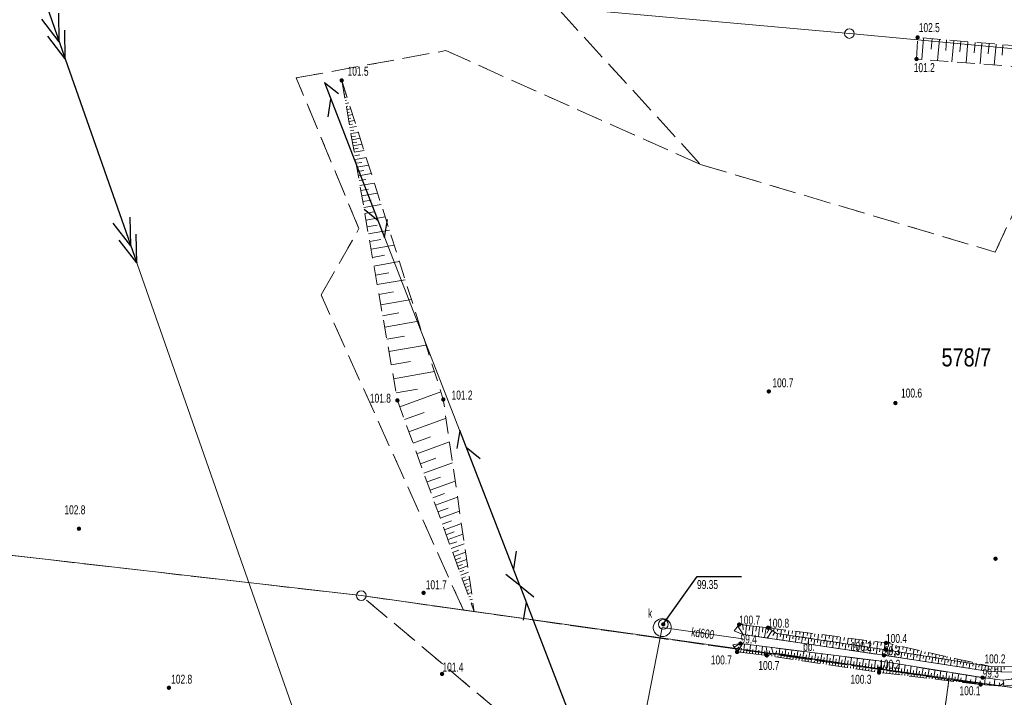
# Model space of a CAD drawing. Header units: inches. Extents: x 6497603 to 6502483, y 5925790 to 5934357.
# Tile 126 of 256: x 6501023 to 6501105, y 5926206 to 5926263. Entities that reach past the tile are written whole.
import ezdxf
from ezdxf.enums import TextEntityAlignment as Align

# ---------------------------------------------------------------- set-up
doc = ezdxf.new("R2010")
doc.units = ezdxf.units.IN
doc.header["$MEASUREMENT"] = 0
for name, pattern in [('1.5_0.75', [2.25, 1.5, -0.75]), ('2.25_0.75', [3, 2.25, -0.75]), ('219-1000', [0, 0]), ('egkk-1000', [3, 2.25, -0.75]), ('egug-1000', [1.5, 0.75, -0.75]), ('suep_sn_1000', [0, 0]), ('sutp_1000', [0, 0])]:
    doc.linetypes.add(name, pattern=pattern)
for name, color, linetype in [('000 Inne (niezydentyfikowane)', 7, 'Continuous'), ('202-punkt graniczny', 7, 'Continuous'), ('211-numer działki ewidencyjnej', 7, 'Continuous'), ('217-kontur klasyfikacyjny', 7, 'Continuous'), ('218-kontur użytku gruntowego', 7, 'Continuous'), ('219-działka ewidencyjna', 7, 'Continuous'), ('komora podziemna', 7, 'Continuous'), ('obszar utwardzony', 7, 'Continuous'), ('obszar utwardzony-Atr17', 7, 'Continuous'), ('pikieta naturalna', 7, 'Continuous'), ('pikieta naturalna-Atr2', 7, 'Continuous'), ('przewód elektroenergetyczny średniego napięcia', 7, 'Continuous'), ('przewód kanalizacyjny', 7, 'Continuous'), ('przewód kanalizacyjny-Atr1', 7, 'Continuous'), ('przewód telekomunikacyjny napowietrzny', 7, 'Continuous'), ('rzędna', 7, 'Continuous'), ('rzędna-Atr2', 7, 'Continuous'), ('rzędna-Atr3', 7, 'Continuous'), ('skarpa nieumocniona', 7, 'Continuous'), ('skarpa umocniona', 7, 'Continuous'), ('właz do komory lub kanału - okrągły', 7, 'Continuous'), ('właz do komory lub kanału - okrągły-Atr17', 7, 'Continuous')]:
    doc.layers.add(name, color=color, linetype=linetype)
doc.styles.get("Standard").update_dxf_attribs({"font": 'arial.ttf'})

# ---------------------------------------------------------------- blocks, each defined once
blk = doc.blocks.new('202')
at = {"color": 0, "linetype": 'Continuous', "lineweight": 0}
blk.add_circle((0, 0), 0.4, dxfattribs=at)
blk = doc.blocks.new('PW01')
at = {"linetype": 'Continuous', "lineweight": 13}
h = blk.add_hatch(color=0, dxfattribs=at)
edge = h.paths.add_edge_path()
edge.add_arc((0, 0), 0.18, 0, 360)
blk = doc.blocks.new('US22')
at = {"color": 0, "linetype": 'Continuous', "lineweight": 0}
blk.add_circle((0, 0), 0.4, dxfattribs=at)
blk = doc.blocks.new('SUTP')
at = {"color": 0, "linetype": 'Continuous'}
for p, q in [((0, 0), (1.299, 0.75)), ((0, 0), (13.848, 0)), ((2.799, -0.75), (1.5, 0)), ((11.049, -0.75), (12.348, 0)), ((13.848, 0), (12.549, 0.75))]:
    blk.add_line(p, q, dxfattribs=at)
blk = doc.blocks.new('SUEP2')
at = {"color": 0, "linetype": 'Continuous'}
for p, q in [((0, 0), (9.04, 0)), ((7.54, 0), (5.29, 0.75)), ((7.54, 0), (5.29, -0.75)), ((9.04, 0), (6.79, 0.75)), ((9.04, 0), (6.79, -0.75)), ((9.04, 0), (27.04, 0)), ((25.54, 0), (23.29, 0.75)), ((25.54, 0), (23.29, -0.75)), ((27.04, 0), (24.79, 0.75)), ((27.04, 0), (24.79, -0.75))]:
    blk.add_line(p, q, dxfattribs=at)

msp = doc.modelspace()

# ---------------------------------------------------------------- linework, layer by layer
at = {"layer": '000 Inne (niezydentyfikowane)', "color": 7, "linetype": 'Continuous', "lineweight": 18, "flags": 128}
for points in [[(6501097.88, 5926261.16), (6501097.73, 5926259.37)], [(6501098.58, 5926261.1), (6501098.5, 5926260.21)], [(6501099.2, 5926261.05), (6501099.04, 5926259.26)], [(6501099.8, 5926260.99), (6501099.72, 5926260.11)], [(6501100.39, 5926260.94), (6501100.24, 5926259.17)], [(6501100.98, 5926260.89), (6501100.91, 5926260.01)], [(6501101.57, 5926260.84), (6501101.42, 5926259.08)], [(6501102.16, 5926260.79), (6501102.08, 5926259.91)], [(6501102.74, 5926260.74), (6501102.6, 5926258.99)], [(6501103.33, 5926260.69), (6501103.25, 5926259.82)], [(6501103.91, 5926260.64), (6501103.76, 5926258.9)], [(6501104.49, 5926260.59), (6501104.42, 5926259.72)], [(6501049.45, 5926257.47), (6501049.46, 5926257.48)], [(6501049.49, 5926257.22), (6501049.54, 5926257.23)], [(6501049.53, 5926256.97), (6501049.58, 5926256.98)], [(6501049.58, 5926256.72), (6501049.7, 5926256.74)], [(6501049.62, 5926256.47), (6501049.7, 5926256.48)], [(6501049.67, 5926256.21), (6501049.86, 5926256.25)], [(6501049.71, 5926255.96), (6501049.82, 5926255.98)], [(6501049.75, 5926255.71), (6501050.01, 5926255.75)], [(6501049.8, 5926255.46), (6501049.94, 5926255.48)], [(6501049.84, 5926255.2), (6501050.17, 5926255.26)], [(6501049.88, 5926254.95), (6501050.07, 5926254.98)], [(6501049.93, 5926254.7), (6501050.33, 5926254.77)], [(6501049.97, 5926254.45), (6501050.19, 5926254.49)], [(6501050.02, 5926254.2), (6501050.48, 5926254.28)], [(6501050.06, 5926253.94), (6501050.31, 5926253.99)], [(6501050.1, 5926253.69), (6501050.64, 5926253.79)], [(6501050.15, 5926253.44), (6501050.43, 5926253.49)], [(6501050.19, 5926253.19), (6501050.8, 5926253.29)], [(6501050.24, 5926252.94), (6501050.56, 5926252.99)], [(6501050.28, 5926252.68), (6501050.95, 5926252.8)], [(6501050.32, 5926252.43), (6501050.68, 5926252.49)], [(6501050.37, 5926252.18), (6501051.11, 5926252.31)], [(6501050.41, 5926251.91), (6501050.8, 5926251.98)], [(6501050.46, 5926251.64), (6501051.28, 5926251.78)], [(6501050.51, 5926251.35), (6501050.94, 5926251.42)], [(6501050.57, 5926251.04), (6501051.47, 5926251.2)], [(6501050.62, 5926250.72), (6501051.09, 5926250.8)], [(6501050.68, 5926250.39), (6501051.67, 5926250.56)], [(6501050.74, 5926250.04), (6501051.26, 5926250.13)], [(6501050.81, 5926249.67), (6501051.89, 5926249.86)], [(6501050.87, 5926249.28), (6501051.44, 5926249.38)], [(6501050.94, 5926248.88), (6501052.14, 5926249.08)], [(6501051.02, 5926248.45), (6501051.64, 5926248.56)], [(6501051.09, 5926248.01), (6501052.41, 5926248.23)], [(6501051.18, 5926247.54), (6501051.87, 5926247.66)], [(6501051.26, 5926247.05), (6501052.71, 5926247.3)], [(6501051.35, 5926246.53), (6501052.11, 5926246.67)], [(6501051.44, 5926246), (6501053.03, 5926246.27)], [(6501051.54, 5926245.43), (6501052.38, 5926245.58)], [(6501051.65, 5926244.84), (6501053.39, 5926245.14)], [(6501051.75, 5926244.22), (6501052.67, 5926244.38)], [(6501051.87, 5926243.57), (6501053.79, 5926243.9)], [(6501051.99, 5926242.88), (6501052.99, 5926243.06)], [(6501052.11, 5926242.17), (6501054.22, 5926242.54)], [(6501052.24, 5926241.42), (6501053.35, 5926241.61)], [(6501052.38, 5926240.63), (6501054.7, 5926241.03)], [(6501052.52, 5926239.8), (6501053.74, 5926240.02)], [(6501052.67, 5926238.94), (6501055.23, 5926239.38)], [(6501052.83, 5926238.03), (6501054.17, 5926238.26)], [(6501053, 5926237.08), (6501055.81, 5926237.57)], [(6501053.17, 5926236.08), (6501054.64, 5926236.34)], [(6501053.35, 5926235.04), (6501056.44, 5926235.57)], [(6501053.54, 5926233.94), (6501055.16, 5926234.22)], [(6501053.74, 5926232.79), (6501057.14, 5926233.39)], [(6501053.95, 5926231.61), (6501055.73, 5926231.92)], [(6501054.25, 5926230.45), (6501057.68, 5926231.7)], [(6501054.64, 5926229.38), (6501056.3, 5926229.98)], [(6501055.01, 5926228.36), (6501058.11, 5926229.49)], [(6501055.36, 5926227.42), (6501056.81, 5926227.94)], [(6501055.68, 5926226.53), (6501058.4, 5926227.52)], [(6501055.98, 5926225.7), (6501057.25, 5926226.16)], [(6501056.26, 5926224.92), (6501058.65, 5926225.79)], [(6501056.53, 5926224.19), (6501057.65, 5926224.6)], [(6501056.78, 5926223.51), (6501058.87, 5926224.27)], [(6501057.01, 5926222.87), (6501057.99, 5926223.22)], [(6501057.23, 5926222.27), (6501059.07, 5926222.93)], [(6501057.43, 5926221.7), (6501058.29, 5926222.02)], [(6501057.62, 5926221.18), (6501059.24, 5926221.76)], [(6501057.8, 5926220.69), (6501058.56, 5926220.96)], [(6501057.97, 5926220.22), (6501059.39, 5926220.74)], [(6501058.13, 5926219.79), (6501058.79, 5926220.03)], [(6501058.28, 5926219.39), (6501059.52, 5926219.84)], [(6501058.41, 5926219.01), (6501059, 5926219.22)], [(6501058.54, 5926218.65), (6501059.63, 5926219.05)], [(6501058.66, 5926218.32), (6501059.18, 5926218.5)], [(6501058.78, 5926218), (6501059.73, 5926218.35)], [(6501058.88, 5926217.71), (6501059.33, 5926217.88)], [(6501058.98, 5926217.44), (6501059.82, 5926217.74)], [(6501059.08, 5926217.18), (6501059.47, 5926217.32)], [(6501059.17, 5926216.94), (6501059.9, 5926217.21)], [(6501059.25, 5926216.7), (6501059.6, 5926216.83)], [(6501059.35, 5926216.44), (6501059.98, 5926216.67)], [(6501059.44, 5926216.18), (6501059.73, 5926216.29)], [(6501059.53, 5926215.92), (6501060.06, 5926216.12)], [(6501059.63, 5926215.66), (6501059.87, 5926215.75)], [(6501059.72, 5926215.41), (6501060.14, 5926215.56)], [(6501059.82, 5926215.15), (6501060, 5926215.21)], [(6501059.91, 5926214.89), (6501060.22, 5926215)], [(6501060.01, 5926214.63), (6501060.14, 5926214.67)], [(6501060.1, 5926214.37), (6501060.3, 5926214.44)], [(6501060.19, 5926214.11), (6501060.27, 5926214.14)], [(6501060.29, 5926213.85), (6501060.39, 5926213.89)], [(6501085.43, 5926212), (6501085.39, 5926211.75)], [(6501085.73, 5926211.96), (6501085.71, 5926211.77)], [(6501086.04, 5926211.92), (6501085.99, 5926211.53)], [(6501086.35, 5926211.88), (6501086.33, 5926211.68)], [(6501086.66, 5926211.84), (6501086.61, 5926211.44)], [(6501086.97, 5926211.8), (6501086.94, 5926211.59)], [(6501087.28, 5926211.76), (6501087.22, 5926211.35)], [(6501087.58, 5926211.72), (6501087.56, 5926211.51)], [(6501087.89, 5926211.68), (6501087.84, 5926211.26)], [(6501088.2, 5926211.64), (6501088.17, 5926211.42)], [(6501088.51, 5926211.6), (6501088.45, 5926211.16)], [(6501088.82, 5926211.56), (6501088.79, 5926211.34)], [(6501089.13, 5926211.52), (6501089.07, 5926211.07)], [(6501089.43, 5926211.48), (6501089.4, 5926211.25)], [(6501089.74, 5926211.44), (6501089.68, 5926210.98)], [(6501090.05, 5926211.4), (6501090.02, 5926211.17)], [(6501090.36, 5926211.36), (6501090.3, 5926210.89)], [(6501090.67, 5926211.32), (6501090.64, 5926211.08)], [(6501090.97, 5926211.28), (6501090.91, 5926210.8)], [(6501091.28, 5926211.24), (6501091.25, 5926211)], [(6501091.59, 5926211.2), (6501091.53, 5926210.71)], [(6501091.9, 5926211.16), (6501091.87, 5926210.91)], [(6501092.21, 5926211.12), (6501092.14, 5926210.62)], [(6501092.52, 5926211.08), (6501092.48, 5926210.82)], [(6501092.82, 5926211.04), (6501092.76, 5926210.52)], [(6501093.13, 5926211), (6501093.1, 5926210.74)], [(6501093.44, 5926210.96), (6501093.37, 5926210.43)], [(6501093.75, 5926210.92), (6501093.72, 5926210.65)], [(6501094.06, 5926210.88), (6501093.99, 5926210.34)], [(6501094.37, 5926210.84), (6501094.33, 5926210.57)], [(6501094.67, 5926210.8), (6501094.6, 5926210.25)], [(6501094.98, 5926210.74), (6501094.92, 5926210.47)], [(6501095.28, 5926210.67), (6501095.17, 5926210.16)], [(6501095.59, 5926210.6), (6501095.53, 5926210.36)], [(6501095.89, 5926210.53), (6501095.78, 5926210.06)], [(6501096.19, 5926210.47), (6501096.14, 5926210.24)], [(6501096.5, 5926210.4), (6501096.4, 5926209.96)], [(6501084.99, 5926209.72), (6501085, 5926209.8)], [(6501085.24, 5926209.69), (6501085.25, 5926209.78)], [(6501085.49, 5926209.65), (6501085.53, 5926209.94)], [(6501085.74, 5926209.61), (6501085.76, 5926209.75)], [(6501085.99, 5926209.57), (6501086.04, 5926209.86)], [(6501086.24, 5926209.53), (6501086.27, 5926209.68)], [(6501086.5, 5926209.5), (6501086.54, 5926209.79)], [(6501086.75, 5926209.46), (6501086.77, 5926209.6)], [(6501087, 5926209.42), (6501087.04, 5926209.71)], [(6501087.5, 5926209.34), (6501087.55, 5926209.64)], [(6501096.8, 5926210.33), (6501096.75, 5926210.12)], [(6501097.1, 5926210.26), (6501097.01, 5926209.86)], [(6501097.41, 5926210.19), (6501097.36, 5926210)], [(6501097.71, 5926210.12), (6501097.63, 5926209.77)], [(6501098.01, 5926210.06), (6501097.97, 5926209.89)], [(6501098.31, 5926209.99), (6501098.24, 5926209.67)], [(6501098.62, 5926209.92), (6501098.58, 5926209.77)], [(6501098.92, 5926209.85), (6501098.86, 5926209.57)], [(6501099.22, 5926209.78), (6501099.19, 5926209.65)], [(6501099.53, 5926209.71), (6501099.47, 5926209.47)], [(6501099.83, 5926209.65), (6501099.81, 5926209.53)], [(6501100.13, 5926209.58), (6501100.09, 5926209.37)], [(6501087.25, 5926209.38), (6501087.27, 5926209.53)], [(6501087.75, 5926209.3), (6501087.78, 5926209.45)], [(6501088.01, 5926209.27), (6501088.05, 5926209.56)], [(6501088.26, 5926209.23), (6501088.28, 5926209.37)], [(6501088.51, 5926209.19), (6501088.55, 5926209.48)], [(6501088.76, 5926209.15), (6501088.78, 5926209.3)], [(6501089.01, 5926209.11), (6501089.06, 5926209.41)], [(6501089.26, 5926209.08), (6501089.29, 5926209.22)], [(6501089.52, 5926209.04), (6501089.56, 5926209.33)], [(6501089.77, 5926209), (6501089.79, 5926209.15)], [(6501090.02, 5926208.96), (6501090.06, 5926209.26)], [(6501090.27, 5926208.92), (6501090.29, 5926209.07)], [(6501090.52, 5926208.88), (6501090.57, 5926209.18)], [(6501090.77, 5926208.85), (6501090.8, 5926209)], [(6501091.03, 5926208.81), (6501091.07, 5926209.11)], [(6501091.28, 5926208.77), (6501091.3, 5926208.92)], [(6501091.53, 5926208.73), (6501091.57, 5926209.03)], [(6501091.78, 5926208.69), (6501091.8, 5926208.84)], [(6501092.03, 5926208.65), (6501092.08, 5926208.96)], [(6501092.28, 5926208.62), (6501092.31, 5926208.77)], [(6501092.54, 5926208.58), (6501092.58, 5926208.88)], [(6501093.04, 5926208.5), (6501093.08, 5926208.81)], [(6501100.44, 5926209.51), (6501100.42, 5926209.42)], [(6501100.74, 5926209.44), (6501100.7, 5926209.27)], [(6501101.04, 5926209.37), (6501101.03, 5926209.3)], [(6501101.35, 5926209.31), (6501101.32, 5926209.17)], [(6501101.65, 5926209.24), (6501101.64, 5926209.18)], [(6501101.95, 5926209.17), (6501101.93, 5926209.07)], [(6501102.26, 5926209.1), (6501102.25, 5926209.06)], [(6501102.56, 5926209.03), (6501102.55, 5926208.98)], [(6501102.86, 5926208.96), (6501102.86, 5926208.95)], [(6501103.17, 5926208.9), (6501103.16, 5926208.88)], [(6501092.79, 5926208.54), (6501092.81, 5926208.69)], [(6501093.29, 5926208.46), (6501093.31, 5926208.62)], [(6501093.54, 5926208.43), (6501093.59, 5926208.73)], [(6501093.79, 5926208.39), (6501093.82, 5926208.54)], [(6501094.04, 5926208.35), (6501094.09, 5926208.65)], [(6501094.3, 5926208.31), (6501094.32, 5926208.47)], [(6501094.55, 5926208.29), (6501094.58, 5926208.58)], [(6501094.8, 5926208.26), (6501094.82, 5926208.4)], [(6501095.06, 5926208.23), (6501095.09, 5926208.5)], [(6501095.31, 5926208.2), (6501095.32, 5926208.33)], [(6501095.56, 5926208.17), (6501095.59, 5926208.42)], [(6501095.81, 5926208.14), (6501095.83, 5926208.26)], [(6501096.07, 5926208.11), (6501096.09, 5926208.34)], [(6501096.32, 5926208.08), (6501096.33, 5926208.19)], [(6501096.57, 5926208.05), (6501096.6, 5926208.27)], [(6501096.83, 5926208.02), (6501096.84, 5926208.12)], [(6501097.08, 5926207.99), (6501097.1, 5926208.19)], [(6501097.33, 5926207.96), (6501097.34, 5926208.05)], [(6501097.58, 5926207.93), (6501097.61, 5926208.11)], [(6501097.84, 5926207.9), (6501097.85, 5926207.98)], [(6501098.09, 5926207.87), (6501098.11, 5926208.03)], [(6501098.59, 5926207.81), (6501098.61, 5926207.95)], [(6501098.34, 5926207.84), (6501098.35, 5926207.91)], [(6501098.85, 5926207.78), (6501098.86, 5926207.85)], [(6501099.1, 5926207.75), (6501099.12, 5926207.88)], [(6501099.35, 5926207.72), (6501099.36, 5926207.78)], [(6501099.61, 5926207.69), (6501099.62, 5926207.8)], [(6501099.86, 5926207.66), (6501099.86, 5926207.71)], [(6501100.11, 5926207.63), (6501100.12, 5926207.72)], [(6501100.36, 5926207.6), (6501100.37, 5926207.64)], [(6501100.62, 5926207.57), (6501100.63, 5926207.64)], [(6501100.87, 5926207.54), (6501100.87, 5926207.57)], [(6501101.12, 5926207.51), (6501101.13, 5926207.56)], [(6501101.38, 5926207.48), (6501101.38, 5926207.5)], [(6501101.63, 5926207.45), (6501101.63, 5926207.48)], [(6501101.88, 5926207.42), (6501101.88, 5926207.43)], [(6501102.13, 5926207.39), (6501102.14, 5926207.41)]]:
    msp.add_lwpolyline(points, dxfattribs=at)
at = {"layer": '217-kontur klasyfikacyjny', "color": 3, "linetype": 'egkk-1000', "lineweight": 18, "flags": 128}
for points in [[(6501065.55, 5926265.65), (6501079.31, 5926250.62)], [(6501103.84, 5926243.33), (6501112.74, 5926262.31)], [(6501045.64, 5926257.83), (6501058.08, 5926260.1)], [(6501058.08, 5926260.1), (6501079.31, 5926250.62)], [(6501050.86, 5926245.28), (6501045.64, 5926257.83)], [(6501079.31, 5926250.62), (6501103.84, 5926243.33)], [(6501047.71, 5926239.76), (6501050.86, 5926245.28)], [(6501059.56, 5926213.53), (6501047.71, 5926239.76)], [(6501051.05, 5926214.73), (6501010.6, 5926219.38)], [(6501092.25, 5926180.09), (6501051.05, 5926214.73)], [(6501051.05, 5926214.73), (6501059.56, 5926213.53)], [(6501059.56, 5926213.53), (6501099.99, 5926207.75)], [(6501097.1, 5926187.44), (6501099.99, 5926207.75)], [(6501099.99, 5926207.75), (6501104.19, 5926207.23)], [(6501104.19, 5926207.23), (6501106.31, 5926206.93)]]:
    msp.add_lwpolyline(points, dxfattribs=at)
at = {"layer": '218-kontur użytku gruntowego', "color": 3, "linetype": 'egug-1000', "lineweight": 18, "flags": 128}
for points in [[(6501065.55, 5926265.65), (6501079.31, 5926250.62)], [(6501103.84, 5926243.33), (6501112.74, 5926262.31)], [(6501045.64, 5926257.83), (6501058.08, 5926260.1)], [(6501058.08, 5926260.1), (6501079.31, 5926250.62)], [(6501050.86, 5926245.28), (6501045.64, 5926257.83)], [(6501079.31, 5926250.62), (6501103.84, 5926243.33)], [(6501047.71, 5926239.76), (6501050.86, 5926245.28)], [(6501059.56, 5926213.53), (6501047.71, 5926239.76)], [(6501146.18, 5926231.41), (6501104.19, 5926207.23)], [(6501051.05, 5926214.73), (6501010.6, 5926219.38)], [(6501092.25, 5926180.09), (6501051.05, 5926214.73)], [(6501059.56, 5926213.53), (6501051.05, 5926214.73)], [(6501099.99, 5926207.75), (6501059.56, 5926213.53)], [(6501099.99, 5926207.75), (6501097.1, 5926187.44)], [(6501104.19, 5926207.23), (6501099.99, 5926207.75)], [(6501106.31, 5926206.93), (6501104.19, 5926207.23)]]:
    msp.add_lwpolyline(points, dxfattribs=at)
at = {"layer": '219-działka ewidencyjna', "color": 3, "linetype": '219-1000', "lineweight": 18, "flags": 128}
for points in [[(6501091.7, 5926261.52), (6500958.04, 5926273.48)], [(6501091.7, 5926261.52), (6501152.43, 5926255.9)], [(6501051.05, 5926214.73), (6500973.75, 5926223.61)], [(6501051.05, 5926214.73), (6501150.52, 5926200.69)]]:
    msp.add_lwpolyline(points, dxfattribs=at)
at = {"layer": 'komora podziemna', "color": 34, "linetype": 'Continuous', "lineweight": 18, "flags": 128}
msp.add_lwpolyline([(6501075.57, 5926211.56), (6501075.47, 5926211.69), (6501075.41, 5926211.83), (6501075.37, 5926211.99), (6501075.37, 5926212.14), (6501075.41, 5926212.3), (6501075.47, 5926212.44), (6501075.56, 5926212.57), (6501075.68, 5926212.67), (6501075.81, 5926212.75), (6501075.96, 5926212.8), (6501076.12, 5926212.82), (6501076.27, 5926212.8), (6501076.42, 5926212.76), (6501076.56, 5926212.68), (6501076.67, 5926212.58), (6501076.77, 5926212.45), (6501076.83, 5926212.31), (6501076.87, 5926212.15), (6501076.87, 5926212), (6501076.83, 5926211.84), (6501076.77, 5926211.7), (6501076.68, 5926211.57), (6501076.56, 5926211.47), (6501076.43, 5926211.39), (6501076.28, 5926211.34), (6501076.12, 5926211.32), (6501075.97, 5926211.34), (6501075.82, 5926211.38), (6501075.68, 5926211.46)], close=True, dxfattribs=at)
at = {"layer": 'obszar utwardzony', "color": 7, "linetype": '2.25_0.75', "lineweight": 18, "flags": 128}
msp.add_lwpolyline([(6501107.92, 5926208.97), (6501108.14, 5926208.77), (6501106.49, 5926207.91), (6501104.49, 5926207.7), (6501102.79, 5926207.9), (6501094.36, 5926209.26), (6501082.63, 5926210.74), (6501082.83, 5926211.12), (6501082.82, 5926211.5), (6501094.58, 5926209.76), (6501103.35, 5926208.42), (6501105.28, 5926208.36), (6501106.5, 5926208.51)], close=True, dxfattribs=at)
at = {"layer": 'przewód elektroenergetyczny średniego napięcia', "color": 1, "linetype": 'suep_sn_1000', "lineweight": 18, "flags": 128}
for points in [[(6501023.41, 5926267.96), (6501057.08, 5926171.85)], [(6501057.08, 5926171.85), (6501023.41, 5926267.96)]]:
    msp.add_lwpolyline(points, dxfattribs=at)
at = {"layer": 'przewód kanalizacyjny', "color": 34, "linetype": 'Continuous', "lineweight": 18, "flags": 128}
for points in [[(6501076.12, 5926212.07), (6501066.58, 5926163.38), (6501060.18, 5926136.64), (6501059.84, 5926134.5), (6501059.02, 5926131.35)], [(6501076.12, 5926212.07), (6501082.83, 5926211.12)]]:
    msp.add_lwpolyline(points, dxfattribs=at)
at = {"layer": 'przewód telekomunikacyjny napowietrzny', "color": 30, "linetype": 'sutp_1000', "lineweight": 18, "flags": 128}
for points in [[(6501064.26, 5926215.56), (6501047.98, 5926257.46)], [(6501047.98, 5926257.46), (6501064.26, 5926215.56)], [(6501080.38, 5926173.58), (6501064.26, 5926215.56)]]:
    msp.add_lwpolyline(points, dxfattribs=at)
at = {"layer": 'rzędna-Atr2', "color": 7, "flags": 128}
msp.add_lwpolyline([(6501076.2, 5926212.34), (6501079.01, 5926216.32), (6501082.722, 5926216.32)], dxfattribs=at)
at = {"layer": 'skarpa nieumocniona', "color": 7, "linetype": '1.5_0.75', "lineweight": 18, "flags": 128}
for points in [[(6501097.29, 5926259.4), (6501097.38, 5926261.2), (6501110.99, 5926260.04), (6501113.1, 5926258.18)], [(6501097.29, 5926259.4), (6501097.38, 5926261.2), (6501110.99, 5926260.04), (6501113.1, 5926258.18)], [(6501049.42, 5926257.62), (6501057.88, 5926231.06), (6501060.46, 5926213.38), (6501054.06, 5926230.98)], [(6501049.42, 5926257.62), (6501057.88, 5926231.06), (6501060.46, 5926213.38), (6501054.06, 5926230.98)], [(6501084.93, 5926212.06), (6501094.75, 5926210.79), (6501103.46, 5926208.83), (6501094.73, 5926210.23), (6501085.66, 5926211.58)], [(6501084.93, 5926212.06), (6501094.75, 5926210.79), (6501103.46, 5926208.83), (6501094.73, 5926210.23), (6501085.66, 5926211.58)], [(6501102.63, 5926207.33), (6501094.17, 5926208.33), (6501084.82, 5926209.75), (6501085.51, 5926209.94), (6501094.19, 5926208.64)], [(6501102.63, 5926207.33), (6501094.17, 5926208.33), (6501084.82, 5926209.75), (6501085.51, 5926209.94), (6501094.19, 5926208.64)]]:
    msp.add_lwpolyline(points, close=True, dxfattribs=at)
at = {"layer": 'skarpa umocniona', "color": 7, "linetype": 'Continuous', "lineweight": 18, "flags": 128}
for points in [[(6501107.75, 5926209.54), (6501107.92, 5926208.97), (6501106.5, 5926208.51), (6501105.28, 5926208.36), (6501103.35, 5926208.42), (6501094.58, 5926209.76), (6501082.82, 5926211.5), (6501082.11, 5926211.81), (6501082.52, 5926212.32), (6501084.93, 5926212.06), (6501085.66, 5926211.58), (6501094.73, 5926210.23), (6501103.46, 5926208.83), (6501105.26, 5926208.79), (6501106.45, 5926209)], [(6501107.75, 5926209.54), (6501107.92, 5926208.97), (6501106.5, 5926208.51), (6501105.28, 5926208.36), (6501103.35, 5926208.42), (6501094.58, 5926209.76), (6501082.82, 5926211.5), (6501082.11, 5926211.81), (6501082.52, 5926212.32), (6501084.93, 5926212.06), (6501085.66, 5926211.58), (6501094.73, 5926210.23), (6501103.46, 5926208.83), (6501105.26, 5926208.79), (6501106.45, 5926209)], [(6501082.63, 5926210.74), (6501094.36, 5926209.26), (6501102.79, 5926207.9), (6501104.49, 5926207.7), (6501106.49, 5926207.91), (6501108.14, 5926208.77), (6501108.45, 5926208.13), (6501106.5, 5926207.41), (6501104.44, 5926207.18), (6501102.63, 5926207.33), (6501094.19, 5926208.64), (6501085.51, 5926209.94), (6501084.82, 5926209.75), (6501082.35, 5926210.04), (6501082, 5926210.64)], [(6501082.63, 5926210.74), (6501094.36, 5926209.26), (6501102.79, 5926207.9), (6501104.49, 5926207.7), (6501106.49, 5926207.91), (6501108.14, 5926208.77), (6501108.45, 5926208.13), (6501106.5, 5926207.41), (6501104.44, 5926207.18), (6501102.63, 5926207.33), (6501094.19, 5926208.64), (6501085.51, 5926209.94), (6501084.82, 5926209.75), (6501082.35, 5926210.04), (6501082, 5926210.64)]]:
    msp.add_lwpolyline(points, close=True, dxfattribs=at)
for points in [[(6501082.42, 5926212.2), (6501082.86, 5926211.49)], [(6501082.82, 5926212.29), (6501082.84, 5926211.89)], [(6501083.13, 5926212.25), (6501083.05, 5926211.47)], [(6501083.41, 5926212.22), (6501083.36, 5926211.82)], [(6501083.68, 5926212.2), (6501083.59, 5926211.39)], [(6501083.95, 5926212.17), (6501083.9, 5926211.76)], [(6501084.22, 5926212.14), (6501084.13, 5926211.31)], [(6501084.49, 5926212.11), (6501084.45, 5926211.69)], [(6501084.77, 5926212.08), (6501084.63, 5926211.23)], [(6501085.04, 5926211.99), (6501084.83, 5926211.61)], [(6501085.27, 5926211.83), (6501084.86, 5926211.2)], [(6501085.49, 5926211.69), (6501085.32, 5926211.42)], [(6501085.72, 5926211.57), (6501085.65, 5926211.08)], [(6501085.98, 5926211.53), (6501085.94, 5926211.29)], [(6501086.24, 5926211.49), (6501086.17, 5926211.01)], [(6501086.5, 5926211.46), (6501086.46, 5926211.21)], [(6501086.76, 5926211.42), (6501086.68, 5926210.93)], [(6501087.01, 5926211.38), (6501086.98, 5926211.13)], [(6501087.27, 5926211.34), (6501087.2, 5926210.85)], [(6501087.53, 5926211.3), (6501087.49, 5926211.06)], [(6501087.79, 5926211.26), (6501087.72, 5926210.78)], [(6501088.05, 5926211.22), (6501088.01, 5926210.98)], [(6501082.11, 5926210.45), (6501082.6, 5926210.74)], [(6501082.24, 5926210.23), (6501082.52, 5926210.48)], [(6501082.39, 5926210.04), (6501082.79, 5926210.72)], [(6501082.89, 5926209.98), (6501082.97, 5926210.7)], [(6501083.38, 5926209.92), (6501083.47, 5926210.63)], [(6501083.88, 5926209.86), (6501083.96, 5926210.57)], [(6501084.38, 5926209.8), (6501084.46, 5926210.51)], [(6501084.87, 5926209.77), (6501084.77, 5926210.47)], [(6501085.36, 5926209.9), (6501085.22, 5926210.41)], [(6501088.31, 5926211.19), (6501088.23, 5926210.7)], [(6501088.57, 5926211.15), (6501088.53, 5926210.9)], [(6501088.82, 5926211.11), (6501088.75, 5926210.62)], [(6501089.08, 5926211.07), (6501089.05, 5926210.83)], [(6501089.34, 5926211.03), (6501089.27, 5926210.55)], [(6501089.6, 5926210.99), (6501089.56, 5926210.75)], [(6501089.86, 5926210.96), (6501089.79, 5926210.47)], [(6501090.12, 5926210.92), (6501090.08, 5926210.67)], [(6501090.38, 5926210.88), (6501090.3, 5926210.39)], [(6501090.63, 5926210.84), (6501090.6, 5926210.6)], [(6501090.89, 5926210.8), (6501090.82, 5926210.32)], [(6501091.15, 5926210.76), (6501091.12, 5926210.52)], [(6501091.41, 5926210.72), (6501091.34, 5926210.24)], [(6501091.67, 5926210.69), (6501091.63, 5926210.44)], [(6501091.93, 5926210.65), (6501091.86, 5926210.16)], [(6501092.19, 5926210.61), (6501092.15, 5926210.37)], [(6501092.44, 5926210.57), (6501092.37, 5926210.09)], [(6501092.7, 5926210.53), (6501092.67, 5926210.29)], [(6501092.96, 5926210.49), (6501092.89, 5926210.01)], [(6501093.22, 5926210.45), (6501093.18, 5926210.21)], [(6501093.48, 5926210.42), (6501093.41, 5926209.93)], [(6501082.64, 5926210.01), (6501082.72, 5926210.36)], [(6501083.13, 5926209.95), (6501083.18, 5926210.31)], [(6501083.63, 5926209.89), (6501083.67, 5926210.25)], [(6501084.13, 5926209.83), (6501084.17, 5926210.19)], [(6501084.63, 5926209.77), (6501084.67, 5926210.13)], [(6501085.12, 5926209.83), (6501085.03, 5926210.14)], [(6501085.6, 5926209.93), (6501085.63, 5926210.14)], [(6501085.85, 5926209.89), (6501085.92, 5926210.33)], [(6501086.1, 5926209.85), (6501086.13, 5926210.07)], [(6501086.35, 5926209.81), (6501086.41, 5926210.26)], [(6501086.59, 5926209.78), (6501086.63, 5926210)], [(6501086.84, 5926209.74), (6501086.91, 5926210.2)], [(6501087.09, 5926209.7), (6501087.12, 5926209.94)], [(6501087.34, 5926209.67), (6501087.41, 5926210.14)], [(6501087.58, 5926209.63), (6501087.62, 5926209.87)], [(6501087.83, 5926209.59), (6501087.9, 5926210.07)], [(6501088.08, 5926209.56), (6501088.12, 5926209.8)], [(6501088.33, 5926209.52), (6501088.4, 5926210.01)], [(6501088.58, 5926209.48), (6501088.61, 5926209.73)], [(6501088.82, 5926209.44), (6501088.9, 5926209.95)], [(6501089.07, 5926209.41), (6501089.11, 5926209.66)], [(6501089.32, 5926209.37), (6501089.4, 5926209.89)], [(6501089.57, 5926209.33), (6501089.61, 5926209.59)], [(6501089.81, 5926209.3), (6501089.89, 5926209.82)], [(6501090.31, 5926209.22), (6501090.39, 5926209.76)], [(6501090.81, 5926209.15), (6501090.89, 5926209.7)], [(6501091.3, 5926209.07), (6501091.39, 5926209.64)], [(6501093.74, 5926210.38), (6501093.7, 5926210.14)], [(6501094, 5926210.34), (6501093.92, 5926209.86)], [(6501094.25, 5926210.3), (6501094.22, 5926210.06)], [(6501094.51, 5926210.26), (6501094.44, 5926209.78)], [(6501094.77, 5926210.22), (6501094.73, 5926209.98)], [(6501095.03, 5926210.18), (6501094.95, 5926209.7)], [(6501095.29, 5926210.14), (6501095.25, 5926209.9)], [(6501095.55, 5926210.1), (6501095.47, 5926209.62)], [(6501095.8, 5926210.06), (6501095.77, 5926209.82)], [(6501096.06, 5926210.02), (6501095.99, 5926209.54)], [(6501096.32, 5926209.97), (6501096.28, 5926209.74)], [(6501096.58, 5926209.93), (6501096.5, 5926209.47)], [(6501096.84, 5926209.89), (6501096.8, 5926209.66)], [(6501097.1, 5926209.85), (6501097.02, 5926209.39)], [(6501097.35, 5926209.81), (6501097.32, 5926209.58)], [(6501097.61, 5926209.77), (6501097.54, 5926209.31)], [(6501097.87, 5926209.73), (6501097.83, 5926209.5)], [(6501098.13, 5926209.69), (6501098.05, 5926209.23)], [(6501098.39, 5926209.64), (6501098.35, 5926209.42)], [(6501098.64, 5926209.6), (6501098.57, 5926209.15)], [(6501090.06, 5926209.26), (6501090.1, 5926209.53)], [(6501090.56, 5926209.18), (6501090.6, 5926209.46)], [(6501091.05, 5926209.11), (6501091.1, 5926209.39)], [(6501091.55, 5926209.04), (6501091.59, 5926209.32)], [(6501091.8, 5926209), (6501091.88, 5926209.57)], [(6501092.04, 5926208.96), (6501092.09, 5926209.25)], [(6501092.29, 5926208.92), (6501092.38, 5926209.51)], [(6501092.54, 5926208.89), (6501092.58, 5926209.18)], [(6501092.79, 5926208.85), (6501092.88, 5926209.45)], [(6501093.04, 5926208.81), (6501093.08, 5926209.11)], [(6501093.28, 5926208.78), (6501093.38, 5926209.38)], [(6501093.53, 5926208.74), (6501093.58, 5926209.05)], [(6501093.78, 5926208.7), (6501093.87, 5926209.32)], [(6501094.03, 5926208.66), (6501094.07, 5926208.98)], [(6501094.28, 5926208.63), (6501094.37, 5926209.26)], [(6501094.52, 5926208.59), (6501094.57, 5926208.9)], [(6501094.77, 5926208.55), (6501094.87, 5926209.18)], [(6501095.02, 5926208.51), (6501095.07, 5926208.82)], [(6501095.27, 5926208.47), (6501095.36, 5926209.1)], [(6501095.76, 5926208.4), (6501095.86, 5926209.02)], [(6501096.26, 5926208.32), (6501096.35, 5926208.94)], [(6501096.75, 5926208.24), (6501096.85, 5926208.86)], [(6501097.25, 5926208.17), (6501097.34, 5926208.78)], [(6501098.9, 5926209.56), (6501098.87, 5926209.34)], [(6501099.16, 5926209.52), (6501099.09, 5926209.07)], [(6501099.42, 5926209.48), (6501099.38, 5926209.25)], [(6501099.68, 5926209.44), (6501099.61, 5926208.99)], [(6501099.94, 5926209.4), (6501099.9, 5926209.17)], [(6501100.19, 5926209.35), (6501100.12, 5926208.91)], [(6501100.45, 5926209.31), (6501100.42, 5926209.09)], [(6501100.71, 5926209.27), (6501100.64, 5926208.83)], [(6501100.97, 5926209.23), (6501100.93, 5926209.01)], [(6501101.23, 5926209.19), (6501101.16, 5926208.76)], [(6501101.48, 5926209.15), (6501101.45, 5926208.93)], [(6501101.74, 5926209.11), (6501101.67, 5926208.68)], [(6501102, 5926209.06), (6501101.97, 5926208.85)], [(6501102.26, 5926209.02), (6501102.19, 5926208.6)], [(6501102.52, 5926208.98), (6501102.48, 5926208.77)], [(6501102.77, 5926208.94), (6501102.71, 5926208.52)], [(6501103.03, 5926208.9), (6501103, 5926208.69)], [(6501103.29, 5926208.86), (6501103.22, 5926208.44)], [(6501103.55, 5926208.83), (6501103.55, 5926208.62)], [(6501103.81, 5926208.82), (6501103.8, 5926208.41)], [(6501104.07, 5926208.82), (6501104.07, 5926208.61)], [(6501104.33, 5926208.81), (6501104.33, 5926208.39)], [(6501104.6, 5926208.8), (6501104.59, 5926208.59)], [(6501095.51, 5926208.43), (6501095.56, 5926208.75)], [(6501096.01, 5926208.36), (6501096.06, 5926208.67)], [(6501096.5, 5926208.28), (6501096.55, 5926208.59)], [(6501097, 5926208.2), (6501097.05, 5926208.51)], [(6501097.49, 5926208.13), (6501097.54, 5926208.43)], [(6501097.74, 5926208.09), (6501097.84, 5926208.7)], [(6501097.99, 5926208.05), (6501098.04, 5926208.35)], [(6501098.24, 5926208.01), (6501098.33, 5926208.62)], [(6501098.48, 5926207.97), (6501098.53, 5926208.28)], [(6501098.73, 5926207.93), (6501098.83, 5926208.54)], [(6501098.98, 5926207.9), (6501099.03, 5926208.2)], [(6501099.23, 5926207.86), (6501099.32, 5926208.46)], [(6501099.48, 5926207.82), (6501099.52, 5926208.12)], [(6501099.72, 5926207.78), (6501099.82, 5926208.38)], [(6501099.97, 5926207.74), (6501100.02, 5926208.04)], [(6501100.22, 5926207.7), (6501100.31, 5926208.3)], [(6501100.47, 5926207.67), (6501100.51, 5926207.96)], [(6501100.71, 5926207.63), (6501100.81, 5926208.22)], [(6501101.36, 5926207.53), (6501101.45, 5926208.12)], [(6501102.16, 5926207.4), (6501102.25, 5926207.99)], [(6501100.96, 5926207.59), (6501101.01, 5926207.88)], [(6501101.76, 5926207.47), (6501101.8, 5926207.76)], [(6501102.56, 5926207.34), (6501102.6, 5926207.63)], [(6501102.96, 5926207.3), (6501103.01, 5926207.87)], [(6501103.36, 5926207.27), (6501103.39, 5926207.55)], [(6501103.76, 5926207.24), (6501103.81, 5926207.78)], [(6501104.17, 5926207.2), (6501104.19, 5926207.47)], [(6501104.57, 5926207.19), (6501104.51, 5926207.7)]]:
    msp.add_lwpolyline(points, dxfattribs=at)

# ---------------------------------------------------------------- block references
at = {"layer": '202-punkt graniczny', "color": 7, "linetype": 'Continuous', "lineweight": 18}
for p in [(6501091.7, 5926261.52), (6501051.05, 5926214.73)]:
    msp.add_blockref('202', p, dxfattribs=at)
at = {"layer": 'pikieta naturalna', "color": 7, "linetype": 'Continuous', "lineweight": 13}
for p in [(6501097.38, 5926261.2), (6501097.29, 5926259.4), (6501049.42, 5926257.62), (6501084.99, 5926231.73), (6501054.06, 5926230.98), (6501057.88, 5926231.06), (6501095.53, 5926230.76), (6501027.54, 5926220.3), (6501103.87, 5926217.8), (6501056.24, 5926214.96), (6501082.52, 5926212.32), (6501084.93, 5926212.06), (6501082.63, 5926210.74), (6501094.73, 5926210.23), (6501094.75, 5926210.79), (6501082.35, 5926210.04), (6501084.82, 5926209.75), (6501094.58, 5926209.76), (6501094.19, 5926208.64), (6501057.78, 5926208.21), (6501094.17, 5926208.33), (6501102.79, 5926207.9), (6501035.03, 5926207.06), (6501102.63, 5926207.33)]:
    msp.add_blockref('PW01', p, dxfattribs=at)
at = {"layer": 'przewód elektroenergetyczny średniego napięcia', "color": 1, "linetype": 'Continuous', "lineweight": 18, "rotation": 289.307}
msp.add_blockref('SUEP2', (6501023.41, 5926267.96), dxfattribs=at)
at = {"layer": 'przewód telekomunikacyjny napowietrzny', "color": 30, "linetype": 'Continuous', "lineweight": 18}
for p, rotation in [((6501047.98, 5926257.46), 291.233), ((6501064.26, 5926215.56), 111.233), ((6501064.26, 5926215.56), 291.006)]:
    msp.add_blockref('SUTP', p, dxfattribs=dict(at, rotation=rotation))
at = {"layer": 'rzędna', "color": 34, "linetype": 'Continuous', "lineweight": 18}
msp.add_blockref('PW01', (6501076.2, 5926212.34), dxfattribs=at)
at = {"layer": 'właz do komory lub kanału - okrągły', "color": 7, "linetype": 'Continuous', "lineweight": 18}
msp.add_blockref('US22', (6501076.2, 5926212.34), dxfattribs=at)

# ---------------------------------------------------------------- texts
at = {"layer": '211-numer działki ewidencyjnej', "color": 3, "linetype": 'Continuous', "lineweight": 18, "width": 0.79}
msp.add_text('578/7', height=1.5, dxfattribs=at).set_placement((6501099.37, 5926235.31), align=Align.TOP_LEFT)
at = {"layer": 'obszar utwardzony-Atr17', "color": 7, "width": 0.667}
msp.add_text('pb.', height=0.75, dxfattribs=at).set_placement((6501088.82, 5926210.13), align=Align.RIGHT)
at = {"layer": 'pikieta naturalna-Atr2', "color": 7, "width": 0.667}
for s, p in [('102.5', (6501097.48, 5926261.64)), ('101.2', (6501097.06, 5926258.31)), ('101.5', (6501049.91, 5926258.01)), ('100.7', (6501085.29, 5926232.07)), ('101.2', (6501058.57, 5926231.05)), ('100.6', (6501096, 5926231.22)), ('101.8', (6501051.77, 5926230.79)), ('102.8', (6501026.33, 5926221.5)), ('101.7', (6501056.42, 5926215.26)), ('100.7', (6501082.52, 5926212.32)), ('100.8', (6501084.93, 5926212.06)), ('99.4', (6501082.63, 5926210.74)), ('100.4', (6501094.75, 5926210.79)), ('100.2', (6501091.82, 5926210.13)), ('99.3', (6501094.58, 5926209.76)), ('100.7', (6501080.16, 5926209)), ('100.2', (6501102.95, 5926209.09)), ('101.4', (6501057.81, 5926208.4)), ('100.7', (6501084.12, 5926208.54)), ('100.2', (6501094.19, 5926208.64)), ('102.8', (6501035.22, 5926207.4)), ('100.3', (6501091.79, 5926207.39)), ('99.3', (6501102.79, 5926207.9)), ('100.1', (6501100.87, 5926206.44))]:
    msp.add_text(s, height=0.75, dxfattribs=at).set_placement(p)
at = {"layer": 'przewód kanalizacyjny-Atr1', "color": 34, "width": 0.667}
msp.add_text('kd600', height=0.75, rotation=351.942, dxfattribs=at).set_placement((6501078.549, 5926211.726), align=Align.MIDDLE_LEFT)
at = {"layer": 'rzędna-Atr3', "color": 34, "width": 0.667}
msp.add_text('99.35', height=0.75, dxfattribs=at).set_placement((6501079.01, 5926215.053), align=Align.BOTTOM_LEFT)
at = {"layer": 'właz do komory lub kanału - okrągły-Atr17', "color": 7, "width": 0.667}
msp.add_text('k', height=0.75, dxfattribs=at).set_placement((6501074.93, 5926212.89))

doc.saveas('drawing.dxf')
